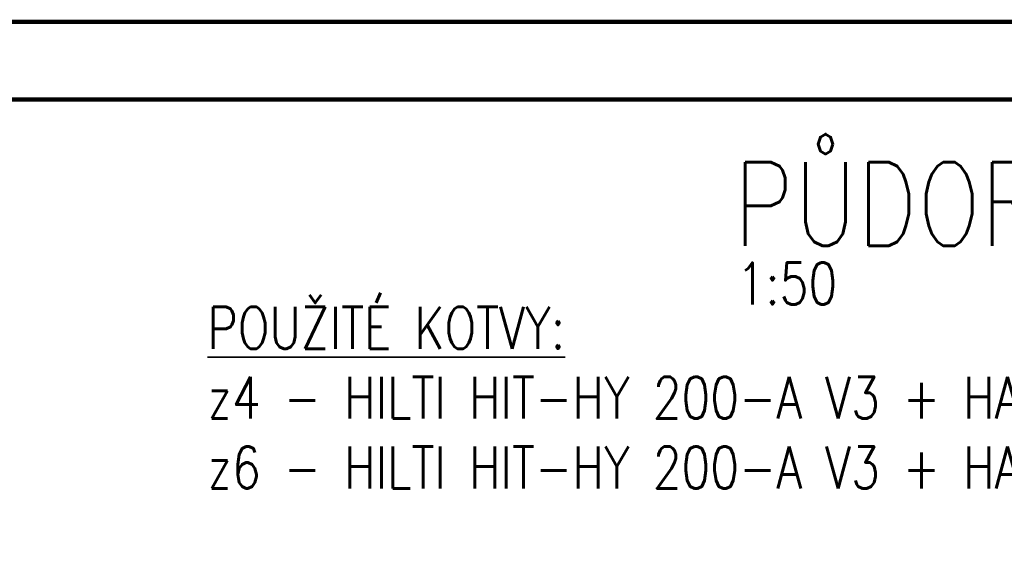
# Paper-space layout 'Layout1' of a CAD drawing. Extents: x -2 to 935, y -36 to 422.
# Tile 17 of 63: x 84 to 166, y 376 to 420. Entities that reach past the tile are written whole.
import ezdxf
from ezdxf.enums import TextEntityAlignment as Align

# ---------------------------------------------------------------- set-up
doc = ezdxf.new("R2010")
doc.units = 0
doc.layers.get('DEFPOINTS').update_dxf_attribs({"color": 132, "linetype": 'CONTINUOUS'})
doc.layers.add('RAMECEK_HP', color=251, linetype='CONTINUOUS')
doc.layers.add('SS_POPIS_PROFILU', color=13, linetype='CONTINUOUS', lineweight=25)
doc.layers.add('SS_TEXT35', color=2, linetype='CONTINUOUS', lineweight=35)
doc.styles.add('ROMANS', font='romans.shx', dxfattribs={"width": 0.8})
doc.styles.add('romans.shx', font='romans.shx', dxfattribs={"height": 5})

# ---------------------------------------------------------------- blocks, each defined once
blk = doc.blocks.new('*U6')
at = {"layer": 'RAMECEK_HP', "lineweight": 35, "const_width": 0.35}
for points in [[(0, 420), (0, 0), (743, 0), (743, 420)], [(6.5, 413.5), (6.5, 6.5), (736.5, 6.5), (736.5, 413.5)]]:
    blk.add_lwpolyline(points, close=True, dxfattribs=at)
at = {"layer": 'DEFPOINTS', "style": 'ROMANS', "width": 0.8}
blk.add_attdef('TISK', text='', height=10, dxfattribs=at).set_placement((743, -33), align=Align.RIGHT)

psp = doc.layouts.get("Layout1")

# ---------------------------------------------------------------- block references
at = {"layer": 'RAMECEK_HP'}
psp.add_blockref('*U6', (0, 0), dxfattribs=at)

# ---------------------------------------------------------------- texts
at = {"layer": 'SS_POPIS_PROFILU', "color": 6, "style": 'romans.shx', "width": 0.8}
psp.add_text('PŮDORYS KOTVENÍ', height=7, dxfattribs=at).set_placement((143.5074, 401.276))
at = {"layer": 'SS_POPIS_PROFILU', "color": 2, "style": 'romans.shx', "width": 0.8}
psp.add_text('1:50', height=3.5, dxfattribs=at).set_placement((143.7576, 396.376))
at = {"layer": 'SS_TEXT35', "insert": (99.5619, 396.1659), "char_height": 3.5, "attachment_point": 1, "style": 'ROMANS'}
psp.add_mtext_dynamic_manual_height_columns('{\\LPOUŽITÉ KOTVY:\\P}z4 - HILTI HIT-HY 200-A V3 + HAS-U M12x160 5.8 hef = min. 100 mm\\Pz6 - HILTI HIT-HY 200-A V3 + HAS-U M12x160 5.8 hef = min. 80 mm', width=239.392882, gutter_width=12.5, heights=[0], dxfattribs=at)

doc.saveas('drawing.dxf')
